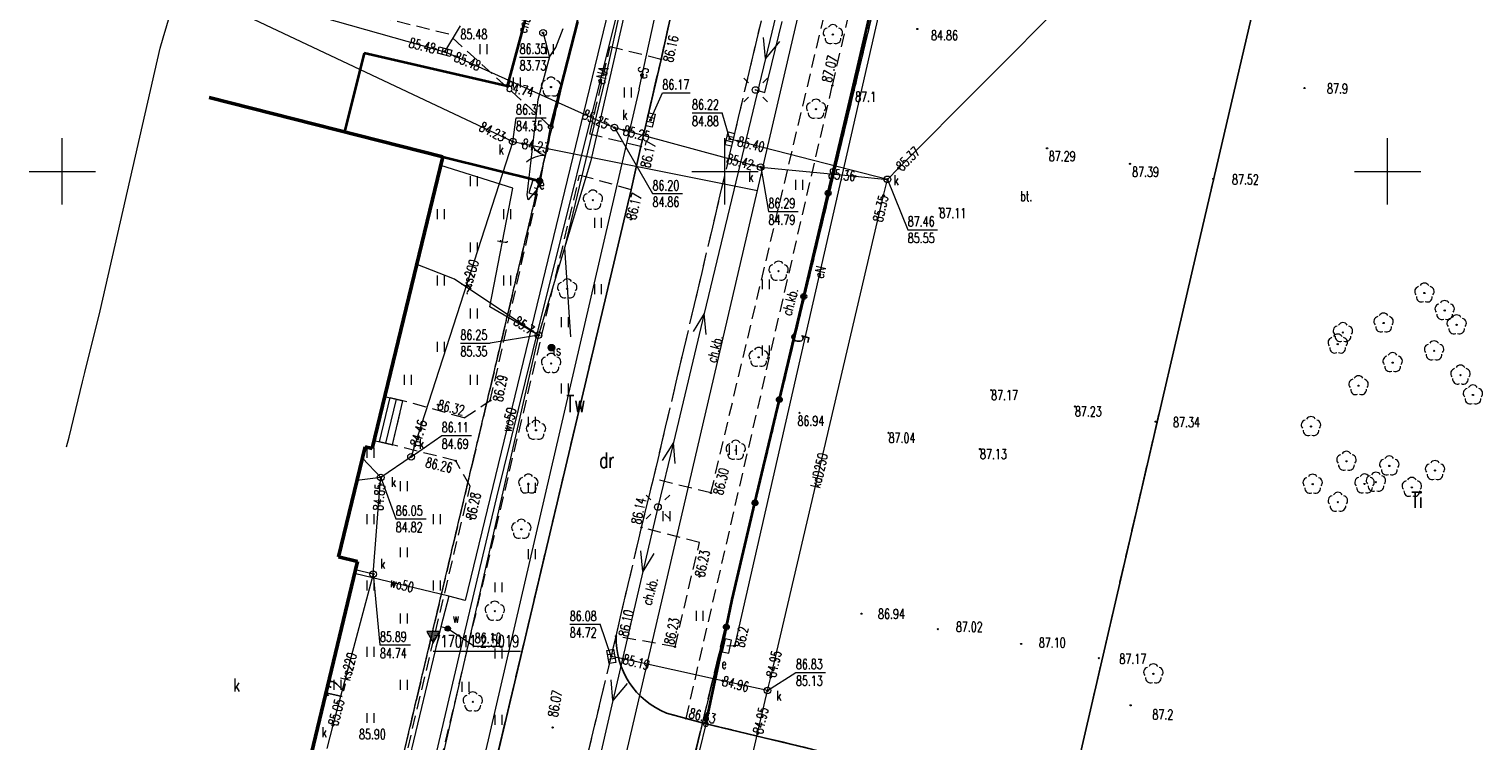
# Model space of a CAD drawing. Header units: metres. Extents: x 7427346 to 7428402, y 5774471 to 5775252.
# Tile 8 of 21: x 7427748 to 7427857, y 5774857 to 5774911. Entities that reach past the tile are written whole.
import ezdxf
from ezdxf.enums import TextEntityAlignment as Align

# ---------------------------------------------------------------- set-up
doc = ezdxf.new("R2010")
doc.units = ezdxf.units.M
for name, pattern in [('1', [0]), ('2_OTKC', [1.5, 1, -0.5]), ('2_OTKJ', [2, 1.5, -0.5]), ('2_OTKK', [0]), ('2_OTKU', [2, 1.5, -0.5]), ('2_OTZT', [1.5, 1, -0.5]), ('3_1', [0]), ('3_EGBN', [0]), ('3_EGBS', [0]), ('3_EGBSG', [0]), ('3_EGBU_A', [0]), ('4_SUCP', [0]), ('4_SUEP_A', [0]), ('4_SUKP', [0]), ('4_SULO', [0]), ('4_SUTP_A', [0]), ('4_SUWP', [0]), ('GDE', [0]), ('GUK', [2, 1.5, -0.5]), ('GUZ', [1, 0.5, -0.5])]:
    doc.linetypes.add(name, pattern=pattern)
doc.layers.get('0').update_dxf_attribs({"color": 250, "linetype": 'CONTINUOUS', "lineweight": 100})
for name, color, linetype, lineweight in [('Dzialki', 7, 'GDE', 18), ('EADTD_T_0', 7, 'CONTINUOUS', 25), ('EGBB_E_T_0', 7, 'CONTINUOUS', 20), ('EGBB_L_0', 7, '3_EGBU_A', 50), ('EGBC_L_0', 7, '3_EGBN', 18), ('EGBE_L_3', 7, '3_EGBS', 18), ('Kontury', 3, 'GUK', 18), ('Numery_konturow', 3, 'CONTINUOUS', 13), ('Numery_uzytkow', 3, 'CONTINUOUS', 13), ('Osnowy_wysokosciowe_numery', 7, 'CONTINUOUS', 9), ('Osnowy_wysokosciowe_punkty', 7, 'CONTINUOUS', 18), ('OTK_E_T_1', 7, 'CONTINUOUS', 0), ('OTK_E_T_3', 7, 'CONTINUOUS', 0), ('OTK_L_0', 7, '2_OTKJ', 18), ('OTK_L_1', 7, '2_OTKK', 25), ('OTK_L_2', 7, '2_OTKC', 18), ('OTK_L_4', 7, '2_OTKU', 18), ('OTO_L_0', 7, 'CONTINUOUS', 35), ('OTO_L_1', 7, 'CONTINUOUS', 18), ('OTR_T_0', 7, 'CONTINUOUS', 18), ('OTR_T_1', 7, 'CONTINUOUS', 18), ('OTZ_L_3', 7, '2_OTZT', 18), ('Podzial_sekcyjny_krzyze', 7, '1', 18), ('SUE_E_T_1', 1, 'CONTINUOUS', 0), ('SUE_T_3', 7, 'CONTINUOUS', 18), ('SUE_T_4', 1, 'CONTINUOUS', 18), ('SUEP_E_T_0', 1, 'CONTINUOUS', 0), ('SUEP_L_0', 1, '4_SUEP_A', 18), ('SUER_T_0', 1, 'CONTINUOUS', 18), ('SUL_L_1', 7, '4_SULO', 35), ('SUP_T_0', 7, 'CONTINUOUS', 18), ('SUP_T_2', 7, 'CONTINUOUS', 18), ('SUW_E_T_2', 5, 'CONTINUOUS', 0), ('SUW_T_5', 5, 'CONTINUOUS', 18), ('SUWP_E_T_0', 5, 'CONTINUOUS', 0), ('SUWP_L_0', 5, '4_SUWP', 18), ('SUWR_T_0', 5, 'CONTINUOUS', 18), ('Uzytki', 3, 'GUZ', 18)]:
    doc.layers.add(name, color=color, linetype=linetype, lineweight=lineweight)
for name, color, linetype, lineweight, true_color in [('OTZ_T_0', 96, 'CONTINUOUS', 18, 0x008000), ('SUCP_E_T_0', 212, 'CONTINUOUS', 18, 0xd200d2), ('SUCP_L_0', 212, '4_SUCP', 18, 0xd200d2), ('SUCR_T_0', 212, 'CONTINUOUS', 18, 0xd200d2), ('SUK_E_T_4', 36, 'CONTINUOUS', 0, 0x803300), ('SUK_T_1', 36, 'CONTINUOUS', 18, 0x803300), ('SUK_T_3', 36, 'CONTINUOUS', 18, 0x803300), ('SUKP_E_T_0', 36, 'CONTINUOUS', 0, 0x803300), ('SUKP_L_0', 36, '4_SUKP', 18, 0x803300), ('SUKR_T_0', 36, 'CONTINUOUS', 18, 0x803300), ('SUT_E_T_0', 30, 'CONTINUOUS', 0, 0xff9100), ('SUT_T_0', 30, 'CONTINUOUS', 18, 0xff9100), ('SUTP_E_T_0', 30, 'CONTINUOUS', 0, 0xff9100), ('SUTP_L_0', 30, '4_SUTP_A', 18, 0xff9100), ('SUTR_T_0', 30, 'CONTINUOUS', 18, 0xff9100)]:
    doc.layers.add(name, color=color, linetype=linetype, lineweight=lineweight, true_color=true_color)
doc.styles.get("Standard").update_dxf_attribs({"font": 'Simplex.SHX', "width": 0.75})

# ---------------------------------------------------------------- blocks, each defined once
blk = doc.blocks.new('OSW')
at = {"linetype": 'CONTINUOUS'}
for p, q in [((0.5, 0.2887), (-0.5, 0.2887)), ((-0.5, 0.2887), (0, -0.57735)), ((-0.44095, 0.1864), (0.44095, 0.1864)), ((-0.35435, 0.0364), (0.35435, 0.0364)), ((0, -0.57735), (0.5, 0.2887)), ((-0.26775, -0.1136), (0.26775, -0.1136)), ((-0.18115, -0.2636), (0.18115, -0.2636)), ((-0.09455, -0.4136), (0.09455, -0.4136)), ((-0.00795, -0.5636), (0.00795, -0.5636))]:
    blk.add_line(p, q, dxfattribs=at)
blk = doc.blocks.new('2_OTRN')
at = {"linetype": 'CONTINUOUS'}
blk.add_circle((0, 0), 0.045, dxfattribs=at)
blk = doc.blocks.new('2_OTRS')
at = {"linetype": 'CONTINUOUS'}
blk.add_circle((0, 0), 0.045, dxfattribs=at)
blk = doc.blocks.new('2_OTZT')
at = {"linetype": 'CONTINUOUS'}
for p, q in [((-0.2625, -0.375), (-0.2625, 0.375)), ((0.2625, -0.375), (0.2625, 0.375))]:
    blk.add_line(p, q, dxfattribs=at)
blk = doc.blocks.new('2_OTZL')
at = {"linetype": 'CONTINUOUS'}
blk.add_circle((0, 0), 0.045, dxfattribs=at)
for centre, start, end in [((-0.36, 0.12), 102.1445, 221.86), ((0, 0.38), 30.1401, 149.8599), ((0.36, 0.12), 318.14, 77.8555), ((-0.22, -0.3), 174.1482, 293.8542), ((0.22, -0.3), 246.1458, 5.8518)]:
    blk.add_arc(centre, 0.375, start, end, dxfattribs=at)
blk = doc.blocks.new('4_SUPS')
at = {"linetype": 'CONTINUOUS'}
blk.add_circle((0, 0), 0.0625, dxfattribs=at)
blk = doc.blocks.new('4_SUEO_W')
at = {"linetype": 'CONTINUOUS'}
for p, q in [((-0.53035, 0.53035), (-0.8839, 0.8839)), ((0.53035, 0.53035), (0.8839, 0.8839)), ((-0.53035, -0.53035), (-0.8839, -0.8839)), ((0.53035, -0.53035), (0.8839, -0.8839))]:
    blk.add_line(p, q, dxfattribs=at)
blk.add_circle((0, 0), 0.025, dxfattribs=at)
blk = doc.blocks.new('4_SUPP')
at = {"linetype": 'CONTINUOUS'}
blk.add_circle((0, 0), 0.25, dxfattribs=at)
blk = doc.blocks.new('4_SUES')
at = {"linetype": 'CONTINUOUS'}
for p, q in [((0.5, 0.25), (-0.5, 0.25)), ((-0.5, 0.25), (-0.5, -0.25)), ((0.5, -0.25), (0.5, 0.25)), ((-0.5, -0.25), (0.5, -0.25))]:
    blk.add_line(p, q, dxfattribs=at)
blk = doc.blocks.new('4_SUKK')
at = {"linetype": 'CONTINUOUS'}
for p, q in [((-0.5, -0.25), (-0.5, 0.25)), ((-0.5, 0.25), (0.5, 0.25)), ((-0.175, 0.25), (-0.175, -0.25)), ((0.175, 0.25), (0.175, -0.25)), ((0.5, 0.25), (0.5, -0.25)), ((0.5, -0.25), (-0.5, -0.25))]:
    blk.add_line(p, q, dxfattribs=at)
blk = doc.blocks.new('4_SUKS')
at = {"linetype": 'CONTINUOUS'}
blk.add_circle((0, 0), 0.25, dxfattribs=at)
blk = doc.blocks.new('4_SUPK')
at = {"linetype": 'CONTINUOUS'}
blk.add_circle((0, 0), 0.25, dxfattribs=at)
blk = doc.blocks.new('4_SUTK')
at = {"linetype": 'CONTINUOUS'}
for radius in [0.25, 0.225, 0.2, 0.175, 0.15, 0.125, 0.1, 0.075, 0.05, 0.025, 0.00715]:
    blk.add_circle((0, 0), radius, dxfattribs=at)
blk = doc.blocks.new('4_SUWW')
at = {"linetype": 'CONTINUOUS'}
for radius in [0.2, 0.175, 0.15, 0.125, 0.1, 0.075, 0.05, 0.025, 0.00715]:
    blk.add_circle((0, 0), radius, dxfattribs=at)

msp = doc.modelspace()

# ---------------------------------------------------------------- linework, layer by layer
at = {"layer": 'Dzialki'}
for p, q in [((7427813.92, 5774923.56), (7427797.35, 5774854.38)), ((7427762.56, 5774800.33), (7427789.97, 5774916.02))]:
    msp.add_line(p, q, dxfattribs=at)
at = {"layer": 'EGBB_L_0', "linetype": '3_1'}
for p, q in [((7427778.73, 5774901.11), (7427761.08, 5774905.58)), ((7427774.57, 5774883.97), (7427778.73, 5774901.11)), ((7427773.39, 5774879.1), (7427774.57, 5774883.97)), ((7427770.84, 5774870.92), (7427772.86, 5774879.23)), ((7427773.39, 5774879.1), (7427772.86, 5774879.23)), ((7427768.66, 5774855.49), (7427772.27, 5774870.57)), ((7427772.27, 5774870.57), (7427770.84, 5774870.92))]:
    msp.add_line(p, q, dxfattribs=at)
at = {"layer": 'EGBC_L_0', "linetype": '3_EGBN'}
for p, q in [((7427778.73, 5774901.11), (7427761.08, 5774905.58)), ((7427774.57, 5774883.97), (7427778.73, 5774901.11)), ((7427773.39, 5774879.1), (7427774.57, 5774883.97)), ((7427770.84, 5774870.92), (7427772.86, 5774879.23)), ((7427773.39, 5774879.1), (7427772.86, 5774879.23)), ((7427768.66, 5774855.49), (7427772.27, 5774870.57)), ((7427772.27, 5774870.57), (7427770.84, 5774870.92))]:
    msp.add_line(p, q, dxfattribs=at)
at = {"layer": 'EGBE_L_3', "linetype": '3_EGBS'}
for p, q in [((7427774.34, 5774883.02), (7427773.54, 5774879.7)), ((7427773.94, 5774879.6), (7427774.74, 5774882.93)), ((7427774.34, 5774883.02), (7427775.71, 5774882.7)), ((7427774.42, 5774879.49), (7427775.23, 5774882.81)), ((7427774.91, 5774879.37), (7427775.71, 5774882.7))]:
    msp.add_line(p, q, dxfattribs=at)
at = {"layer": 'EGBE_L_3', "linetype": '3_EGBSG'}
msp.add_line((7427773.54, 5774879.7), (7427774.91, 5774879.37), dxfattribs=at)
at = {"layer": 'EGBE_L_3', "linetype": '3_EGBS'}
msp.add_point((7427774.91, 5774879.37), dxfattribs=at)
at = {"layer": 'Kontury'}
for p, q in [((7427797.35, 5774854.38), (7427813.92, 5774923.56)), ((7427789.96, 5774916.02), (7427762.56, 5774800.33))]:
    msp.add_line(p, q, dxfattribs=at)
at = {"layer": 'Osnowy_wysokosciowe_numery', "linetype": 'CONTINUOUS'}
msp.add_line((7427778, 5774863.8), (7427784.58, 5774863.8), dxfattribs=at)
at = {"layer": 'OTK_L_0', "linetype": '2_OTKJ'}
for p, q in [((7427794.61, 5774876.81), (7427804.86, 5774920.31)), ((7427795.18, 5774908.45), (7427796.08, 5774912.45)), ((7427793.66, 5774901.87), (7427795.18, 5774908.45)), ((7427792.94, 5774898.62), (7427793.66, 5774901.87)), ((7427774.56, 5774821), (7427792.94, 5774898.62)), ((7427793.71, 5774873.14), (7427794.61, 5774876.81)), ((7427791.79, 5774864.94), (7427793.71, 5774873.14)), ((7427788.33, 5774850.41), (7427791.79, 5774864.94))]:
    msp.add_line(p, q, dxfattribs=at)
at = {"layer": 'OTK_L_1', "linetype": '2_OTKK'}
for p, q in [((7427835.82, 5774894.83), (7427841.19, 5774917.88)), ((7427795.18, 5774908.45), (7427796.08, 5774912.45)), ((7427793.66, 5774901.87), (7427795.18, 5774908.45)), ((7427792.94, 5774898.62), (7427793.66, 5774901.87)), ((7427774.56, 5774821), (7427792.94, 5774898.62)), ((7427835.82, 5774894.83), (7427831.05, 5774874.37)), ((7427831.05, 5774874.37), (7427827.11, 5774857.31)), ((7427795.6, 5774859.13), (7427797.07, 5774858.72)), ((7427797.07, 5774858.72), (7427798.56, 5774858.33)), ((7427825.81, 5774851.8), (7427798.56, 5774858.33)), ((7427827.11, 5774857.31), (7427825.81, 5774851.8))]:
    msp.add_line(p, q, dxfattribs=at)
msp.add_arc((7427797.85, 5774864.76), 6.06, 178.2782, 248.2328, dxfattribs=at)
at = {"layer": 'OTK_L_2', "linetype": '2_OTKC'}
for p, q in [((7427786.85, 5774903.36), (7427792.77, 5774926.53)), ((7427808.11, 5774906.48), (7427811.93, 5774922.85)), ((7427794.61, 5774876.81), (7427804.86, 5774920.31)), ((7427798.95, 5774875.74), (7427808.54, 5774916.16)), ((7427795.18, 5774908.45), (7427796.08, 5774912.45)), ((7427789.81, 5774902.8), (7427791.34, 5774909.39)), ((7427795.18, 5774908.45), (7427791.34, 5774909.39)), ((7427797.07, 5774858.72), (7427808.11, 5774906.48)), ((7427786.08, 5774899.27), (7427786.85, 5774903.36)), ((7427793.66, 5774901.87), (7427789.81, 5774902.8)), ((7427792.94, 5774898.62), (7427793.66, 5774901.87)), ((7427770.63, 5774821.92), (7427789.04, 5774899.71)), ((7427782.3, 5774882.71), (7427786.08, 5774899.27)), ((7427792.94, 5774898.62), (7427789.04, 5774899.71)), ((7427774.91, 5774879.37), (7427775.71, 5774882.7)), ((7427780.34, 5774881.4), (7427775.71, 5774882.7)), ((7427780.34, 5774881.4), (7427782.3, 5774882.71)), ((7427779.69, 5774878.16), (7427774.91, 5774879.37)), ((7427780.78, 5774876.26), (7427779.69, 5774878.16)), ((7427798.95, 5774875.74), (7427794.61, 5774876.81)), ((7427773.32, 5774844.83), (7427780.78, 5774876.26)), ((7427791.79, 5774864.94), (7427793.71, 5774873.14)), ((7427798.08, 5774872), (7427793.71, 5774873.14)), ((7427796.24, 5774864.13), (7427798.08, 5774872)), ((7427788.33, 5774850.41), (7427791.79, 5774864.94)), ((7427796.24, 5774864.13), (7427791.79, 5774864.94)), ((7427797.07, 5774858.72), (7427795.6, 5774859.13)), ((7427798.56, 5774858.33), (7427797.07, 5774858.72)), ((7427825.81, 5774851.8), (7427798.56, 5774858.33))]:
    msp.add_line(p, q, dxfattribs=at)
at = {"layer": 'OTK_L_2', "linetype": '2_OTKC', "lineweight": 0}
for p, q in [((7427809.63, 5774906.14), (7427813.41, 5774922.46)), ((7427800.54, 5774867.69), (7427809.63, 5774906.14)), ((7427798.56, 5774858.33), (7427800.54, 5774867.69))]:
    msp.add_line(p, q, dxfattribs=at)
at = {"layer": 'OTK_L_2', "linetype": '2_OTKC'}
msp.add_arc((7427797.85, 5774864.76), 6.06, 178.2782, 248.2328, dxfattribs=at)
at = {"layer": 'OTK_L_4', "linetype": '2_OTKU', "lineweight": 0}
for p, q in [((7427809.63, 5774906.14), (7427813.41, 5774922.46)), ((7427800.54, 5774867.69), (7427809.63, 5774906.14)), ((7427798.56, 5774858.33), (7427800.54, 5774867.69))]:
    msp.add_line(p, q, dxfattribs=at)
at = {"layer": 'OTK_L_4', "linetype": '2_OTKU'}
for p, q in [((7427835.82, 5774894.83), (7427841.19, 5774917.88)), ((7427831.05, 5774874.37), (7427835.82, 5774894.83)), ((7427827.11, 5774857.31), (7427831.05, 5774874.37)), ((7427825.81, 5774851.8), (7427798.56, 5774858.33)), ((7427825.81, 5774851.8), (7427827.11, 5774857.31))]:
    msp.add_line(p, q, dxfattribs=at)
at = {"layer": 'OTO_L_0'}
for p, q in [((7427809.63, 5774906.14), (7427811.32, 5774913.45)), ((7427788.88, 5774911.31), (7427786.85, 5774903.36)), ((7427807.79, 5774898.35), (7427809.63, 5774906.14)), ((7427778.73, 5774901.11), (7427786.01, 5774899.29)), ((7427786.01, 5774899.29), (7427786.08, 5774899.27)), ((7427805.95, 5774890.56), (7427807.79, 5774898.35)), ((7427804.11, 5774882.78), (7427805.95, 5774890.56)), ((7427802.27, 5774874.99), (7427804.11, 5774882.78)), ((7427800.54, 5774867.69), (7427802.27, 5774874.99)), ((7427800.11, 5774865.63), (7427800.54, 5774867.69)), ((7427798.56, 5774858.29), (7427800.11, 5774865.63))]:
    msp.add_line(p, q, dxfattribs=at)
for centre in [(7427786.01, 5774899.29), (7427807.79, 5774898.35), (7427805.95, 5774890.56), (7427804.11, 5774882.78), (7427802.27, 5774874.99), (7427800.11, 5774865.63)]:
    msp.add_circle(centre, 0.17, dxfattribs=at)
at = {"layer": 'OTO_L_1'}
for p, q in [((7427786.58, 5774901.93), (7427786.85, 5774903.36)), ((7427786.3, 5774900.46), (7427786.58, 5774901.93)), ((7427786.08, 5774899.27), (7427786.35, 5774900.7)), ((7427798.56, 5774858.29), (7427798.09, 5774856.33))]:
    msp.add_line(p, q, dxfattribs=at)
for centre in [(7427786.85, 5774903.36), (7427786.08, 5774899.27), (7427798.56, 5774858.29)]:
    msp.add_circle(centre, 0.17, dxfattribs=at)
for centre, start, end in [((7427787.08, 5774903.09), 207.3192, 251.3936), ((7427786.35, 5774899.19), 87.2825, 131.3569)]:
    msp.add_arc(centre, 2, start, end, dxfattribs=at)
at = {"layer": 'OTZ_L_3', "linetype": '2_OTZT'}
for p, q in [((7427786.85, 5774903.36), (7427792.77, 5774926.53)), ((7427808.11, 5774906.48), (7427811.93, 5774922.85)), ((7427779.16, 5774910.34), (7427754.51, 5774916.49)), ((7427798.95, 5774875.74), (7427808.54, 5774916.16)), ((7427786.85, 5774903.36), (7427779.16, 5774910.34)), ((7427789.81, 5774902.8), (7427791.34, 5774909.39)), ((7427795.18, 5774908.45), (7427791.34, 5774909.39)), ((7427793.66, 5774901.87), (7427795.18, 5774908.45)), ((7427797.07, 5774858.72), (7427808.11, 5774906.48)), ((7427793.66, 5774901.87), (7427789.81, 5774902.8)), ((7427774.72, 5774884.58), (7427778.73, 5774901.11)), ((7427786.08, 5774899.27), (7427778.73, 5774901.11)), ((7427770.63, 5774821.92), (7427789.04, 5774899.71)), ((7427782.3, 5774882.71), (7427786.08, 5774899.27)), ((7427792.94, 5774898.62), (7427789.04, 5774899.71)), ((7427774.56, 5774821), (7427792.94, 5774898.62)), ((7427774.34, 5774883.02), (7427774.72, 5774884.58)), ((7427775.71, 5774882.7), (7427774.34, 5774883.02)), ((7427780.34, 5774881.4), (7427775.71, 5774882.7)), ((7427780.34, 5774881.4), (7427782.3, 5774882.71)), ((7427770.84, 5774870.92), (7427772.86, 5774879.23)), ((7427773.39, 5774879.1), (7427772.86, 5774879.23)), ((7427773.39, 5774879.1), (7427773.54, 5774879.7)), ((7427774.91, 5774879.37), (7427773.54, 5774879.7)), ((7427779.69, 5774878.16), (7427774.91, 5774879.37)), ((7427780.78, 5774876.26), (7427779.69, 5774878.16)), ((7427793.71, 5774873.14), (7427794.61, 5774876.81)), ((7427798.95, 5774875.74), (7427794.61, 5774876.81)), ((7427773.32, 5774844.83), (7427780.78, 5774876.26)), ((7427798.08, 5774872), (7427793.71, 5774873.14)), ((7427796.24, 5774864.13), (7427798.08, 5774872)), ((7427768.66, 5774855.49), (7427772.27, 5774870.57)), ((7427772.27, 5774870.57), (7427770.84, 5774870.92)), ((7427796.24, 5774864.13), (7427791.79, 5774864.94)), ((7427797.07, 5774858.72), (7427795.6, 5774859.13))]:
    msp.add_line(p, q, dxfattribs=at)
msp.add_arc((7427797.85, 5774864.76), 6.06, 178.2782, 248.2328, dxfattribs=at)
at = {"layer": 'Podzial_sekcyjny_krzyze'}
for p, q in [((7427750, 5774897.5), (7427750, 5774902.5)), ((7427800, 5774897.5), (7427800, 5774902.5)), ((7427850, 5774897.5), (7427850, 5774902.5)), ((7427747.5, 5774900), (7427752.5, 5774900)), ((7427797.5, 5774900), (7427802.5, 5774900)), ((7427847.5, 5774900), (7427852.5, 5774900))]:
    msp.add_line(p, q, dxfattribs=at)
at = {"layer": 'SUCP_L_0', "linetype": '4_SUCP'}
for p, q in [((7427787.28, 5774920.2), (7427783.57, 5774906.42)), ((7427772.79, 5774908.92), (7427771.3, 5774902.99)), ((7427783.57, 5774906.42), (7427772.79, 5774908.92))]:
    msp.add_line(p, q, dxfattribs=at)
at = {"layer": 'SUCR_T_0', "linetype": 'CONTINUOUS', "lineweight": 0}
for p in [(7427786.28, 5774910.45), (7427784.51, 5774908.62)]:
    msp.add_line(p, (7427786.76, 5774908.62), dxfattribs=at)
at = {"layer": 'SUEP_L_0', "linetype": '4_SUEP_A'}
for p, q in [((7427785.51, 5774886.4), (7427797.69, 5774935.22)), ((7427793.53, 5774906.22), (7427797.3, 5774923.47)), ((7427813.9, 5774921.89), (7427800.72, 5774864.19)), ((7427805.39, 5774918.25), (7427803.06, 5774908.52)), ((7427787.25, 5774909.34), (7427787.79, 5774910.78)), ((7427803.02, 5774905.96), (7427804.33, 5774911.31)), ((7427803.06, 5774908.52), (7427802.92, 5774910.1)), ((7427804.13, 5774909.81), (7427803.06, 5774908.52)), ((7427785.9, 5774905.42), (7427786.8, 5774908.66)), ((7427786.8, 5774908.66), (7427787.25, 5774909.34)), ((7427803.06, 5774908.52), (7427798.44, 5774889.27)), ((7427793.53, 5774906.22), (7427777.05, 5774835.25)), ((7427785.08, 5774898.24), (7427785.9, 5774905.42)), ((7427802.32, 5774906.14), (7427803.02, 5774905.96)), ((7427785.85, 5774898.69), (7427785.15, 5774897.85)), ((7427785.6, 5774898.79), (7427785.85, 5774898.69)), ((7427785.15, 5774897.85), (7427785.08, 5774898.24)), ((7427798.44, 5774889.27), (7427796.11, 5774879.54)), ((7427798.44, 5774889.27), (7427797.61, 5774887.93)), ((7427798.58, 5774887.69), (7427798.44, 5774889.27)), ((7427782.79, 5774875.43), (7427785.51, 5774886.4)), ((7427796.11, 5774879.54), (7427794.95, 5774874.68)), ((7427796.11, 5774879.54), (7427795.28, 5774878.2)), ((7427796.25, 5774877.97), (7427796.11, 5774879.54)), ((7427779.94, 5774863.42), (7427782.79, 5774875.43)), ((7427794.95, 5774874.68), (7427793.82, 5774869.81)), ((7427793.82, 5774869.81), (7427793.67, 5774871.38)), ((7427794.64, 5774871.16), (7427793.82, 5774869.81)), ((7427793.82, 5774869.81), (7427791.55, 5774860.07)), ((7427800.72, 5774864.19), (7427800.15, 5774864.2)), ((7427774.2, 5774838.84), (7427779.94, 5774863.42)), ((7427791.55, 5774860.07), (7427791.41, 5774861.64)), ((7427792.62, 5774861.36), (7427791.55, 5774860.07)), ((7427791.55, 5774860.07), (7427787.55, 5774842.82))]:
    msp.add_line(p, q, dxfattribs=at)
at = {"layer": 'SUKP_L_0', "linetype": '4_SUKP'}
for p, q in [((7427802.46, 5774898.55), (7427809.29, 5774927.96)), ((7427813.1, 5774900.24), (7427839.52, 5774926.81)), ((7427757.62, 5774910.08), (7427758.96, 5774914.65)), ((7427759.9, 5774914.38), (7427778.15, 5774909.23)), ((7427762.66, 5774912.32), (7427783.99, 5774902.25)), ((7427757.39, 5774909.29), (7427757.62, 5774910.08)), ((7427753.06, 5774890.36), (7427757.39, 5774909.29)), ((7427778.15, 5774909.23), (7427778.86, 5774909.03)), ((7427778.86, 5774909.03), (7427779.65, 5774908.68)), ((7427779.65, 5774908.68), (7427791.17, 5774903.52)), ((7427791.17, 5774903.52), (7427791.66, 5774903.3)), ((7427791.66, 5774903.3), (7427802.13, 5774900.47)), ((7427783.99, 5774902.25), (7427776.59, 5774879.29)), ((7427783.99, 5774902.25), (7427784.72, 5774902.1)), ((7427784.72, 5774902.1), (7427802.46, 5774898.55)), ((7427800.99, 5774902.28), (7427800.37, 5774902.44)), ((7427812.26, 5774899.4), (7427800.99, 5774902.28)), ((7427802.13, 5774900.47), (7427802.7, 5774900.32)), ((7427802.7, 5774900.32), (7427809.84, 5774899.63)), ((7427812.26, 5774899.4), (7427813.1, 5774900.24)), ((7427809.84, 5774899.63), (7427812.26, 5774899.4)), ((7427811.97, 5774898.18), (7427812.26, 5774899.4)), ((7427781.6, 5774809.01), (7427802.46, 5774898.55)), ((7427803.46, 5774861.85), (7427811.97, 5774898.18)), ((7427752.86, 5774889.47), (7427753.06, 5774890.36)), ((7427751.71, 5774884.83), (7427752.86, 5774889.47)), ((7427751.53, 5774884.12), (7427751.71, 5774884.83)), ((7427750.52, 5774879.95), (7427751.53, 5774884.12)), ((7427750.33, 5774879.22), (7427750.52, 5774879.95)), ((7427776.59, 5774879.29), (7427776.32, 5774878.47)), ((7427774.03, 5774876.91), (7427772.65, 5774878.36)), ((7427776.32, 5774878.47), (7427774.03, 5774876.91)), ((7427774.03, 5774876.91), (7427772.24, 5774876.67)), ((7427773.98, 5774876.43), (7427774.03, 5774876.91)), ((7427773.47, 5774869.62), (7427773.98, 5774876.43)), ((7427773.47, 5774869.62), (7427770.42, 5774858.21)), ((7427773.47, 5774869.62), (7427772.12, 5774869.94)), ((7427792.33, 5774863.22), (7427791.43, 5774863.41)), ((7427799.83, 5774861.57), (7427792.33, 5774863.22)), ((7427803.22, 5774860.83), (7427799.83, 5774861.57)), ((7427803.22, 5774860.83), (7427803.46, 5774861.85)), ((7427802.47, 5774857.59), (7427803.22, 5774860.83)), ((7427770.42, 5774858.21), (7427769.96, 5774856.47)), ((7427794.25, 5774822.21), (7427802.47, 5774857.59))]:
    msp.add_line(p, q, dxfattribs=at)
at = {"layer": 'SUKR_T_0', "linetype": 'CONTINUOUS', "lineweight": 0}
for p, q in [((7427778.86, 5774909.03), (7427780.05, 5774910.97)), ((7427794.39, 5774903.88), (7427795.29, 5774905.92)), ((7427795.29, 5774905.92), (7427797.38, 5774905.92)), ((7427797.52, 5774904.42), (7427799.8, 5774904.42)), ((7427800.37, 5774902.44), (7427799.8, 5774904.42)), ((7427783.99, 5774902.25), (7427784.24, 5774904.04)), ((7427784.24, 5774904.04), (7427786.52, 5774904.04)), ((7427791.66, 5774903.3), (7427794.54, 5774898.32)), ((7427802.7, 5774900.32), (7427803.29, 5774896.97)), ((7427812.26, 5774899.4), (7427813.8, 5774895.6)), ((7427794.54, 5774898.32), (7427796.8, 5774898.32)), ((7427803.29, 5774896.97), (7427805.54, 5774896.97)), ((7427813.8, 5774895.6), (7427816.05, 5774895.6)), ((7427776.32, 5774878.47), (7427778.64, 5774880.07)), ((7427778.64, 5774880.07), (7427780.87, 5774880.07)), ((7427774.03, 5774876.91), (7427775.17, 5774873.78)), ((7427775.17, 5774873.78), (7427777.45, 5774873.78)), ((7427773.47, 5774869.62), (7427773.97, 5774864.27)), ((7427788.3, 5774865.83), (7427790.58, 5774865.83)), ((7427791.43, 5774863.41), (7427790.58, 5774865.83)), ((7427773.97, 5774864.27), (7427776.27, 5774864.27)), ((7427803.22, 5774860.83), (7427805.36, 5774862.2)), ((7427805.36, 5774862.2), (7427807.59, 5774862.2))]:
    msp.add_line(p, q, dxfattribs=at)
at = {"layer": 'SUL_L_1', "linetype": '4_SULO'}
for p, q in [((7427787.28, 5774920.2), (7427783.57, 5774906.42)), ((7427772.79, 5774908.92), (7427771.3, 5774902.99)), ((7427783.57, 5774906.42), (7427772.79, 5774908.92))]:
    msp.add_line(p, q, dxfattribs=at)
at = {"layer": 'SUTP_L_0', "linetype": '4_SUTP_A'}
for p, q in [((7427795.76, 5774928.93), (7427790.92, 5774906.77)), ((7427793.29, 5774915.71), (7427789.87, 5774900.72)), ((7427790.92, 5774906.77), (7427787.9, 5774894.23)), ((7427783.99, 5774898.74), (7427778.56, 5774900.44)), ((7427789.87, 5774900.72), (7427787.9, 5774894.23)), ((7427782.26, 5774889.77), (7427783.99, 5774898.74)), ((7427787.9, 5774894.23), (7427785.94, 5774887.64)), ((7427787.9, 5774894.23), (7427788.36, 5774887.52)), ((7427779.6, 5774891.86), (7427776.71, 5774893.01)), ((7427785.5, 5774887.93), (7427779.6, 5774891.86)), ((7427785.94, 5774887.64), (7427782.26, 5774889.77)), ((7427785.94, 5774887.64), (7427785.5, 5774887.93)), ((7427785.94, 5774887.64), (7427777.79, 5774851.94))]:
    msp.add_line(p, q, dxfattribs=at)
at = {"layer": 'SUTR_T_0', "linetype": 'CONTINUOUS', "lineweight": 0}
for p in [(7427780.05, 5774887.04), (7427785.94, 5774887.64)]:
    msp.add_line(p, (7427782.3, 5774887.04), dxfattribs=at)
at = {"layer": 'SUWP_L_0', "linetype": '4_SUWP'}
for p, q in [((7427795.72, 5774930.71), (7427780.4, 5774867.62)), ((7427779.16, 5774867.96), (7427772.05, 5774869.67)), ((7427779.16, 5774867.96), (7427778.58, 5774865.64)), ((7427780.4, 5774867.62), (7427779.16, 5774867.96)), ((7427778.58, 5774865.64), (7427759.26, 5774785.3)), ((7427779.09, 5774865.51), (7427778.58, 5774865.64))]:
    msp.add_line(p, q, dxfattribs=at)
at = {"layer": 'SUWR_T_0', "linetype": 'CONTINUOUS', "lineweight": 0}
for p, q in [((7427779.09, 5774865.51), (7427781.12, 5774864.17)), ((7427781.12, 5774864.17), (7427783.21, 5774864.17))]:
    msp.add_line(p, q, dxfattribs=at)
at = {"layer": 'Uzytki'}
for p, q in [((7427813.92, 5774923.56), (7427797.35, 5774854.38)), ((7427762.56, 5774800.33), (7427789.96, 5774916.02))]:
    msp.add_line(p, q, dxfattribs=at)

# ---------------------------------------------------------------- block references
at = {"layer": 'Osnowy_wysokosciowe_punkty'}
msp.add_blockref('OSW', (7427778, 5774865), dxfattribs=at)
at = {"layer": 'OTR_T_0'}
for p in [(7427814.52, 5774910.74), (7427795.18, 5774908.45), (7427808.11, 5774906.48), (7427793.66, 5774901.87), (7427824.31, 5774901.74), (7427830.57, 5774900.57), (7427836.86, 5774899.44), (7427816.19, 5774897.23), (7427792.91, 5774896.38), (7427820.09, 5774883.5), (7427778.36, 5774882.4), (7427782.3, 5774882.71), (7427826.41, 5774882.26), (7427805.63, 5774881.79), (7427832.5, 5774881.12), (7427812.35, 5774880.27), (7427819.25, 5774879.05), (7427779.69, 5774878.16), (7427798.95, 5774875.74), (7427780.81, 5774873.77), (7427793.71, 5774873.14), (7427798.09, 5774869.43), (7427810.31, 5774866.63), (7427791.79, 5774864.94), (7427816.07, 5774865.46), (7427796.24, 5774864.13), (7427822.36, 5774864.35), (7427828.22, 5774863.28), (7427787, 5774858.05), (7427797.07, 5774858.72)]:
    msp.add_blockref('2_OTRS', p, dxfattribs=at)
at = {"layer": 'OTR_T_1'}
for p in [(7427843.73, 5774906.29), (7427809.72, 5774906.12), (7427830.61, 5774859.72)]:
    msp.add_blockref('2_OTRN', p, dxfattribs=at)
at = {"layer": 'OTZ_L_3'}
for p in [(7427781.81, 5774909.21), (7427786.81, 5774909.21), (7427784.31, 5774906.71), (7427792.68, 5774905.95), (7427781.08, 5774899.27), (7427805.61, 5774898.98), (7427778.58, 5774896.77), (7427783.58, 5774896.77), (7427790.44, 5774896.12), (7427781.08, 5774894.27), (7427778.58, 5774891.77), (7427783.58, 5774891.77), (7427790.44, 5774891.12), (7427803.11, 5774891.48), (7427781.08, 5774889.27), (7427787.94, 5774888.62), (7427778.58, 5774886.77), (7427803.11, 5774886.48), (7427776.08, 5774884.27), (7427781.08, 5774884.27), (7427787.94, 5774883.62), (7427785.44, 5774881.12), (7427773.28, 5774878.76), (7427800.61, 5774878.98), (7427775.78, 5774876.26), (7427785.44, 5774876.12), (7427773.28, 5774873.76), (7427778.28, 5774873.76), (7427795.61, 5774873.98), (7427775.78, 5774871.26), (7427785.44, 5774871.12), (7427773.28, 5774868.76), (7427778.28, 5774868.76), (7427782.94, 5774868.62), (7427798.11, 5774866.48), (7427775.78, 5774866.26), (7427773.28, 5774863.76), (7427782.94, 5774863.62), (7427770.78, 5774861.26), (7427775.78, 5774861.26), (7427780.44, 5774861.12), (7427773.28, 5774858.76), (7427782.94, 5774858.62)]:
    msp.add_blockref('2_OTZT', p, dxfattribs=at)
at = {"layer": 'OTZ_T_0'}
for p in [(7427808.15, 5774910.32), (7427786.88, 5774906.36), (7427806.88, 5774904.69), (7427790.04, 5774897.83), (7427804.05, 5774892.47), (7427788.1, 5774891.13), (7427852.78, 5774890.82), (7427854.31, 5774889.5), (7427849.7, 5774888.56), (7427855.21, 5774888.42), (7427846.24, 5774886.97), (7427846.63, 5774887.84), (7427802.55, 5774885.97), (7427853.51, 5774886.46), (7427786.89, 5774885.51), (7427850.38, 5774885.57), (7427847.81, 5774883.83), (7427855.5, 5774884.63), (7427856.44, 5774883.13), (7427785.75, 5774880.47), (7427844.22, 5774880.75), (7427800.82, 5774878.96), (7427846.9, 5774878.13), (7427850.13, 5774877.78), (7427853.58, 5774877.43), (7427785.17, 5774876.41), (7427844.35, 5774876.4), (7427848.26, 5774876.42), (7427849.12, 5774876.55), (7427851.83, 5774876.16), (7427846.25, 5774875.04), (7427784.64, 5774873), (7427782.64, 5774866.82), (7427832.33, 5774862.09), (7427780.98, 5774859.98)]:
    msp.add_blockref('2_OTZL', p, dxfattribs=at)
at = {"layer": 'SUCR_T_0'}
for p in [(7427786.28, 5774910.45), (7427783.57, 5774906.42)]:
    msp.add_blockref('4_SUPS', p, dxfattribs=at)
at = {"layer": 'SUE_T_3'}
for name, p in [('4_SUEO_W', (7427802.32, 5774906.14)), ('4_SUPP', (7427802.32, 5774906.14)), ('4_SUEO_W', (7427794.95, 5774874.68)), ('4_SUPP', (7427794.95, 5774874.68))]:
    msp.add_blockref(name, p, dxfattribs=at)
at = {"layer": 'SUE_T_4'}
for p, rotation in [((7427785.6, 5774898.79), 72.30000121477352), ((7427800.15, 5774864.2), 257.63200705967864)]:
    msp.add_blockref('4_SUES', p, dxfattribs=dict(at, rotation=rotation))
at = {"layer": 'SUER_T_0'}
msp.add_blockref('4_SUPS', (7427800.72, 5774864.19), dxfattribs=at)
at = {"layer": 'SUK_T_1'}
for p, rotation in [((7427778.86, 5774909.03), 344.98000078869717), ((7427794.39, 5774903.88), 257.04999981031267), ((7427800.37, 5774902.44), 256.90000202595), ((7427791.43, 5774863.41), 99.63999170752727)]:
    msp.add_blockref('4_SUKK', p, dxfattribs=dict(at, rotation=rotation))
at = {"layer": 'SUK_T_3'}
for p in [(7427791.66, 5774903.3), (7427783.99, 5774902.25), (7427802.7, 5774900.32), (7427812.26, 5774899.4), (7427776.32, 5774878.47), (7427774.03, 5774876.91), (7427773.47, 5774869.62), (7427803.22, 5774860.83)]:
    msp.add_blockref('4_SUKS', p, dxfattribs=at)
at = {"layer": 'SUKR_T_0'}
for p in [(7427778.15, 5774909.23), (7427778.86, 5774909.03), (7427779.65, 5774908.68), (7427791.17, 5774903.52), (7427791.66, 5774903.3), (7427792.36, 5774903.11), (7427794.39, 5774903.88), (7427783.37, 5774902.54), (7427783.99, 5774902.25), (7427784.72, 5774902.1), (7427800.37, 5774902.44), (7427800.99, 5774902.28), (7427802.13, 5774900.47), (7427802.7, 5774900.32), (7427813.1, 5774900.24), (7427809.84, 5774899.63), (7427812.26, 5774899.4), (7427811.97, 5774898.18), (7427776.59, 5774879.29), (7427776.32, 5774878.47), (7427774.03, 5774876.91), (7427773.98, 5774876.43), (7427773.47, 5774869.62), (7427791.43, 5774863.41), (7427792.33, 5774863.22), (7427799.83, 5774861.57), (7427803.46, 5774861.85), (7427803.22, 5774860.83), (7427770.42, 5774858.21), (7427802.47, 5774857.59)]:
    msp.add_blockref('4_SUPS', p, dxfattribs=at)
at = {"layer": 'SUP_T_0'}
for p in [(7427786.28, 5774910.45), (7427785.94, 5774887.64)]:
    msp.add_blockref('4_SUPK', p, dxfattribs=at)
at = {"layer": 'SUP_T_2'}
msp.add_blockref('4_SUPP', (7427794.95, 5774874.68), dxfattribs=at)
at = {"layer": 'SUT_T_0'}
msp.add_blockref('4_SUTK', (7427786.92, 5774886.7), dxfattribs=at)
at = {"layer": 'SUTR_T_0'}
for p in [(7427785.5, 5774887.93), (7427785.94, 5774887.64)]:
    msp.add_blockref('4_SUPS', p, dxfattribs=at)
at = {"layer": 'SUW_T_5'}
msp.add_blockref('4_SUWW', (7427779.09, 5774865.51), dxfattribs=at)
at = {"layer": 'SUWR_T_0'}
msp.add_blockref('4_SUPS', (7427779.09, 5774865.51), dxfattribs=at)

# ---------------------------------------------------------------- texts
at = {"layer": 'EADTD_T_0', "width": 0.7}
for s, rotation, p in [('5', 257.46, (7427806.29, 5774887.27)), ('12', 76.5373, (7427769.98, 5774861))]:
    msp.add_text(s, height=1.25, rotation=rotation, dxfattribs=at).set_placement(p, align=Align.TOP_CENTER)
at = {"layer": 'EGBB_E_T_0', "width": 0.7}
msp.add_text('k', height=1, dxfattribs=at).set_placement((7427763.15, 5774861.25), align=Align.MIDDLE)
at = {"layer": 'Numery_konturow', "width": 0.7}
msp.add_text('Tw', height=1.26, dxfattribs=at).set_placement((7427788.03, 5774883.1), align=Align.TOP_LEFT)
at = {"layer": 'Numery_uzytkow', "width": 0.7}
msp.add_text('dr', height=1.17, dxfattribs=at).set_placement((7427790.53, 5774878.8), align=Align.TOP_LEFT)
msp.add_text('Ti', height=1.17, dxfattribs=at).set_placement((7427851.8, 5774874.62))
at = {"layer": 'Osnowy_wysokosciowe_numery', "width": 0.7}
msp.add_text('717011.2.5019', height=0.9, dxfattribs=at).set_placement((7427778, 5774865), align=Align.TOP_LEFT)
at = {"layer": 'OTK_E_T_1', "lineweight": 9, "width": 0.7}
for rotation, p in [(75.13, (7427804.91, 5774890.17)), (75.56, (7427799.23, 5774886.62)), (75.56, (7427794.34, 5774868.33))]:
    msp.add_text('ch.kb.', height=0.75, rotation=rotation, dxfattribs=at).set_placement(p, align=Align.MIDDLE)
at = {"layer": 'OTK_E_T_3', "lineweight": 9, "width": 0.7}
msp.add_text('bt.', height=0.75, rotation=0.06, dxfattribs=at).set_placement((7427822.74, 5774898.13), align=Align.MIDDLE)
at = {"layer": 'OTR_T_0', "lineweight": 9, "width": 0.7}
for s, rotation, p in [('86.16', 76.85, (7427795.69, 5774908.26)), ('87.07', 76.61, (7427807.67, 5774906.74)), ('86.17', 76.1, (7427793.97, 5774900.3)), ('86.17', 76.36, (7427792.91, 5774896.38)), ('86.29', 79.1, (7427782.85, 5774882.64)), ('86.32', 347.12, (7427778.36, 5774882.4)), ('86.30', 76.29, (7427799.47, 5774875.62)), ('86.28', 78.37, (7427780.81, 5774873.77)), ('86.14', 77.8, (7427793.29, 5774873.4)), ('86.23', 78.02, (7427798.09, 5774869.43)), ('86.10', 77.37, (7427792.33, 5774864.92)), ('86.23', 77.67, (7427795.78, 5774864.33)), ('86.07', 79.63, (7427787, 5774858.85)), ('86.63', 346.85, (7427797.32, 5774859.14))]:
    msp.add_text(s, height=0.75, rotation=rotation, dxfattribs=at).set_placement(p, align=Align.MIDDLE_LEFT)
for s, p in [('87.29', (7427824.44, 5774901.52)), ('87.39', (7427830.73, 5774900.34)), ('87.52', (7427838.26, 5774899.76)), ('87.11', (7427816.19, 5774897.23)), ('87.17', (7427820.09, 5774883.5)), ('87.23', (7427826.41, 5774882.26)), ('86.94', (7427805.48, 5774881.55)), ('87.34', (7427833.82, 5774881.45)), ('87.04', (7427812.35, 5774880.27)), ('87.13', (7427819.25, 5774879.05)), ('86.94', (7427811.56, 5774866.99)), ('87.02', (7427817.43, 5774866.01)), ('87.10', (7427823.69, 5774864.82)), ('87.17', (7427829.77, 5774863.6))]:
    msp.add_text(s, height=0.75, dxfattribs=at).set_placement(p, align=Align.TOP_LEFT)
msp.add_text('86.26', height=0.75, rotation=347.14, dxfattribs=at).set_placement((7427779.51, 5774877.98), align=Align.TOP_RIGHT)
at = {"layer": 'OTR_T_1', "lineweight": 9, "width": 0.7}
for s, p in [('87.9', (7427845.43, 5774906.62)), ('87.1', (7427809.83, 5774906)), ('87.2', (7427832.26, 5774859.4))]:
    msp.add_text(s, height=0.75, dxfattribs=at).set_placement(p, align=Align.TOP_LEFT)
at = {"layer": 'SUCP_E_T_0', "lineweight": 9, "width": 0.7}
msp.add_text('cnD65', height=0.75, rotation=74.93, dxfattribs=at).set_placement((7427784.95, 5774911.55), align=Align.MIDDLE)
at = {"layer": 'SUCR_T_0', "lineweight": 9, "width": 0.7}
for s, p in [('86.35', (7427784.51, 5774909.62)), ('84.86', (7427815.56, 5774910.64)), ('83.73', (7427784.51, 5774908.37))]:
    msp.add_text(s, height=0.75, dxfattribs=at).set_placement(p, align=Align.TOP_LEFT)
msp.add_text('84.74', height=0.75, rotation=346.97, dxfattribs=at).set_placement((7427783.57, 5774906.42), align=Align.MIDDLE_LEFT)
at = {"layer": 'SUE_E_T_1', "lineweight": 9, "width": 0.7}
for p in [(7427786, 5774898.66), (7427799.74, 5774862.48)]:
    msp.add_text('e', height=0.75, dxfattribs=at).set_placement(p)
at = {"layer": 'SUEP_E_T_0', "lineweight": 9, "width": 0.7}
for s, rotation, p in [('eNA', 75.99, (7427790.71, 5774907.24)), ('eS', 77.67, (7427793.8, 5774907.44)), ('eN', 77.133, (7427807.17, 5774892.41))]:
    msp.add_text(s, height=0.75, rotation=rotation, dxfattribs=at).set_placement(p, align=Align.MIDDLE)
at = {"layer": 'SUER_T_0', "lineweight": 9, "width": 0.7}
msp.add_text('86.2', height=0.75, rotation=77.133, dxfattribs=at).set_placement((7427800.72, 5774864.19), align=Align.TOP_LEFT)
at = {"layer": 'SUK_E_T_4', "lineweight": 9, "width": 0.7}
for p in [(7427792.26, 5774903.9), (7427782.93, 5774901.28), (7427801.77, 5774899.22), (7427812.73, 5774898.97), (7427776.92, 5774879.07), (7427774.8, 5774876.19), (7427773.99, 5774870.03), (7427803.88, 5774860.07), (7427769.58, 5774857.31)]:
    msp.add_text('k', height=0.75, dxfattribs=at).set_placement(p)
at = {"layer": 'SUKP_E_T_0', "lineweight": 9, "width": 0.7}
for s, rotation, p in [('ks200', 72.14, (7427780.78, 5774892.29)), ('kdD250', 76.82, (7427807.11, 5774877.44)), ('ks220', 75.03, (7427771.61, 5774862.64))]:
    msp.add_text(s, height=0.75, rotation=rotation, dxfattribs=at).set_placement(p, align=Align.MIDDLE)
at = {"layer": 'SUKR_T_0', "lineweight": 9, "width": 0.7}
for s, p in [('85.48', (7427780.05, 5774910.72)), ('86.22', (7427797.52, 5774905.42)), ('86.31', (7427784.24, 5774905.04)), ('84.88', (7427797.52, 5774904.17)), ('84.35', (7427784.24, 5774903.79)), ('86.20', (7427794.54, 5774899.32)), ('84.86', (7427794.54, 5774898.07)), ('86.29', (7427803.29, 5774897.97)), ('84.79', (7427803.29, 5774896.72)), ('87.46', (7427813.8, 5774896.6)), ('85.55', (7427813.8, 5774895.35)), ('86.11', (7427778.64, 5774881.07)), ('84.69', (7427778.64, 5774879.82)), ('86.05', (7427775.17, 5774874.78)), ('84.82', (7427775.17, 5774873.53)), ('86.08', (7427788.3, 5774866.83)), ('85.89', (7427773.97, 5774865.27)), ('84.72', (7427788.3, 5774865.58)), ('84.74', (7427773.97, 5774864.02)), ('86.83', (7427805.36, 5774863.2)), ('85.13', (7427805.36, 5774861.95)), ('85.90', (7427772.39, 5774857.91))]:
    msp.add_text(s, height=0.75, dxfattribs=at).set_placement(p, align=Align.TOP_LEFT)
for s, rotation, p in [('85.48', 345.58, (7427778.15, 5774909.23)), ('85.25', 335.42, (7427791.17, 5774903.52)), ('84.23', 333.82, (7427783.37, 5774902.54)), ('85.42', 345.32, (7427802.13, 5774900.47)), ('85.36', 354.5743, (7427809.84, 5774899.63)), ('85.35', 77.03, (7427811.97, 5774898.18)), ('84.85', 85.74, (7427773.98, 5774876.43))]:
    msp.add_text(s, height=0.75, rotation=rotation, dxfattribs=at).set_placement(p, align=Align.MIDDLE_RIGHT)
for s, rotation, p in [('85.48', 337.56, (7427779.65, 5774908.68)), ('85.25', 345.47, (7427792.36, 5774903.11)), ('84.23', 350.21, (7427784.72, 5774902.1)), ('85.40', 346.68, (7427800.99, 5774902.28)), ('85.37', 44.75, (7427813.1, 5774900.24)), ('84.46', 72.5, (7427776.59, 5774879.29)), ('85.19', 345.95, (7427792.33, 5774863.22)), ('84.95', 77.03, (7427803.46, 5774861.85)), ('84.96', 345.95, (7427799.83, 5774861.57)), ('85.05', 75.06, (7427770.42, 5774858.21)), ('84.95', 76.93, (7427802.47, 5774857.59))]:
    msp.add_text(s, height=0.75, rotation=rotation, dxfattribs=at).set_placement(p, align=Align.MIDDLE_LEFT)
msp.add_text('86.17', height=0.75, dxfattribs=at).set_placement((7427795.29, 5774906.17))
at = {"layer": 'SUT_E_T_0', "lineweight": 9, "width": 0.7}
msp.add_text('ts', height=0.75, dxfattribs=at).set_placement((7427786.99, 5774886.12))
at = {"layer": 'SUTP_E_T_0', "lineweight": 9, "width": 0.7}
for rotation, p in [(79.08, (7427783.21, 5774894.72)), (326.33, (7427780.72, 5774891.11))]:
    msp.add_text('t', height=0.75, rotation=rotation, dxfattribs=at).set_placement(p, align=Align.MIDDLE)
at = {"layer": 'SUTR_T_0', "lineweight": 9, "width": 0.7}
msp.add_text('85.7', height=0.75, rotation=325.92, dxfattribs=at).set_placement((7427785.5, 5774887.93), align=Align.MIDDLE_RIGHT)
for s, p in [('86.25', (7427780.05, 5774888.04)), ('85.35', (7427780.05, 5774886.79))]:
    msp.add_text(s, height=0.75, dxfattribs=at).set_placement(p, align=Align.TOP_LEFT)
at = {"layer": 'SUW_E_T_2', "lineweight": 9, "width": 0.7}
msp.add_text('w', height=0.75, dxfattribs=at).set_placement((7427779.46, 5774865.93))
at = {"layer": 'SUWP_E_T_0', "lineweight": 9, "width": 0.7}
for rotation, p in [(76.35, (7427783.71, 5774881.27)), (346.48, (7427775.63, 5774868.81))]:
    msp.add_text('wo50', height=0.75, rotation=rotation, dxfattribs=at).set_placement(p, align=Align.MIDDLE)
at = {"layer": 'SUWR_T_0', "lineweight": 9, "width": 0.7}
msp.add_text('86.10', height=0.75, dxfattribs=at).set_placement((7427781.12, 5774864.42))

doc.saveas('drawing.dxf')
